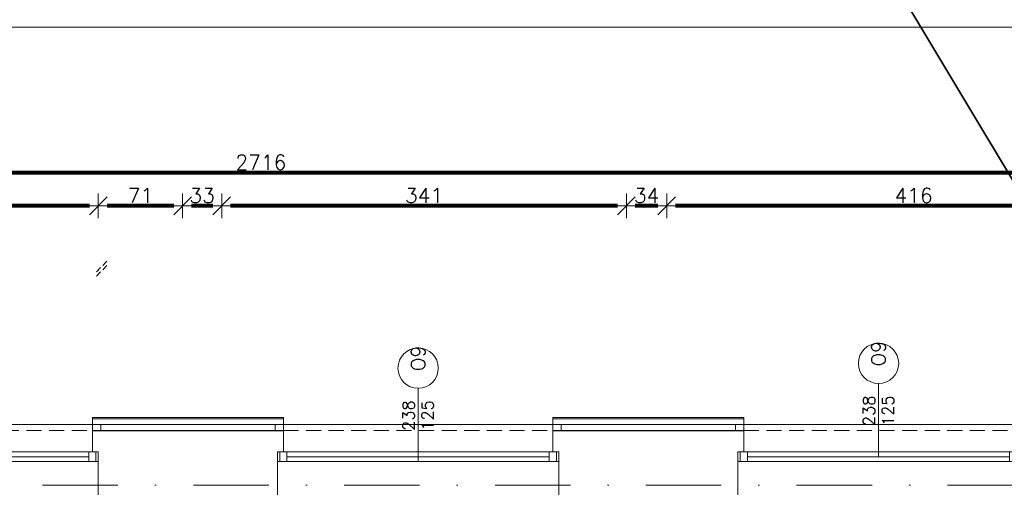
# Model space of a CAD drawing. Header units: metres. Extents: x 7408630 to 15602436, y 5561464 to 13303678.
# Tile 31 of 123: x 7412154 to 7412984, y 5564133 to 5564527. Entities that reach past the tile are written whole.
import ezdxf
from ezdxf.enums import TextEntityAlignment as Align

# ---------------------------------------------------------------- set-up
doc = ezdxf.new("R2010")
doc.units = ezdxf.units.M
doc.header["$MEASUREMENT"] = 0
for name, pattern in [('CARKOVANA', [7.5, 5, -2.5]), ('DASHDOT', [25.4, 12.7, -6.35, 0, -6.35]), ('HIDDEN', [9.525, 6.35, -3.175])]:
    doc.linetypes.add(name, pattern=pattern)
for name, color, linetype, lineweight in [('!! 0_ Istn-sciany', 3, 'Continuous', 30), ('!! 0_Opis_okna', 8, 'Continuous', 15), ('!! 0_Opis_pom', 9, 'Continuous', 13), ('!! 0_Osie', 1, 'DASHDOT', 13), ('!! 1_ tynk zewn  - nowy', 21, 'Continuous', 20), ('!! 1_OPIS POM NOWE', 140, 'Continuous', 5), ('!! 2_ remont Ocieplenie', 4, 'ZIGZAG', 5), ('!! wymiary osi', 250, 'Continuous', 5), ('0-osie-liniA', 14, 'DASHDOT', 5), ('Granica', 112, 'Continuous', 80), ('Istn-cienka', 4, 'Continuous', 9), ('Istn-okna', 6, 'Continuous', 13), ('Istn-sciany', 3, 'Continuous', 20), ('Istn-widok', 1, 'Continuous', 15)]:
    doc.layers.add(name, color=color, linetype=linetype, lineweight=lineweight)
doc.layers.add('!! 0_ramki', color=66, linetype='Continuous', lineweight=9, plot=False)
doc.layers.add('!! UWAGI', color=14, linetype='Continuous', lineweight=35, plot=False)
doc.layers.add('!! 1_Wyburzenia', color=252, linetype='CARKOVANA', lineweight=13, true_color=0x696969)
doc.styles.add('50', font='ROMANS.shx', dxfattribs={"width": 0.8, "oblique": 10, "height": 10})
doc.styles.add('ARCHETYP', font='romans.shx', dxfattribs={"height": 15})
doc.styles.add('ARIAL', font='tahoma.ttf')
doc.styles.add('TXT', font='simplex.shx')
doc.linetypes.add('ZIGZAG', pattern='A,0.00254,-5.08,[131,ltypeshp.shx,S=5.08,R=0,X=-5.08,Y=0],-10.16,[131,ltypeshp.shx,S=5.08,R=180,X=5.08,Y=0],-5.08', length=20.32254)
doc.dimstyles.new('DIM50', dxfattribs={"dimscale": 5, "dimtxt": 2, "dimasz": 1, "dimexe": 0, "dimexo": 0, "dimgap": 0.5, "dimtad": 1, "dimdec": 4, "dimrnd": 0.5, "dimdsep": 46, "dimtxsty": 'TXT', "dimblk": 'TICK1', "dimblk1": 'TICK1', "dimblk2": 'TICK1', "dimsah": 1, "dimcen": 0, "dimse1": 1, "dimse2": 1, "dimclrd": 1, "dimclre": 7, "dimclrt": 9, "dimadec": 0, "dimazin": 0, "dimtfac": 1, "dimtdec": 4, "dimtmove": 2, "dimatfit": 3, "dimldrblk": 'TICK1', "dimfxl": 1, "dimtolj": 1, "dimarcsym": 0})

# ---------------------------------------------------------------- blocks, each defined once
blk = doc.blocks.new('okno 2')
at = {"layer": 'Istn-cienka', "linetype": 'HIDDEN', "ltscale": 2}
for points in [[(48366.98, -198652.56), (48593.98, -198652.56)], [(48598.98, -198709.56), (48361.98, -198709.56)]]:
    blk.add_lwpolyline(points, dxfattribs=at)
at = {"layer": 'Istn-okna'}
for points in [[(48598.98, -198670.56), (48361.98, -198670.56)], [(48598.98, -198678.56), (48361.98, -198678.56)], [(48590.98, -198674.56), (48369.98, -198674.56)]]:
    blk.add_lwpolyline(points, dxfattribs=at)
for points in [[(48369.98, -198670.56), (48363.98, -198670.56), (48363.98, -198678.56), (48369.98, -198678.56)], [(48596.98, -198670.56), (48590.98, -198670.56), (48590.98, -198678.56), (48596.98, -198678.56)]]:
    blk.add_lwpolyline(points, close=True, dxfattribs=at)
at = {"layer": 'Istn-sciany'}
for points in [[(48366.98, -198670.56), (48366.98, -198652.56)], [(48593.98, -198670.56), (48593.98, -198652.56)], [(48366.98, -198670.56), (48361.98, -198670.56)], [(48361.98, -198678.56), (48361.98, -198670.56)], [(48598.98, -198670.56), (48593.98, -198670.56)], [(48598.98, -198678.56), (48598.98, -198670.56)], [(48361.98, -198678.56), (48361.98, -198709.56)], [(48598.98, -198678.56), (48598.98, -198709.56)]]:
    blk.add_lwpolyline(points, dxfattribs=at)
at = {"layer": 'Istn-widok'}
for points in [[(48359.98, -198647.56), (48600.98, -198647.56)], [(48359.98, -198652.56), (48359.98, -198647.56)], [(48600.98, -198652.56), (48600.98, -198647.56)], [(48354.98, -198709.56), (48354.98, -198714.56)], [(48605.98, -198714.56), (48354.98, -198714.56)], [(48605.98, -198709.56), (48605.98, -198714.56)]]:
    blk.add_lwpolyline(points, dxfattribs=at)
blk = doc.blocks.new('BLOK OSI')
at = {"layer": '0-osie-liniA', "ltscale": 5}
blk.add_lwpolyline([(48624.30568, -197562.0883), (53810.60983, -197562.0883)], dxfattribs=at)
blk = doc.blocks.new('1_ok-opis')
blk.add_line((0, 111.61), (0, 50))
blk.add_circle((0, 128.61), 17)
at = {"style": '50', "oblique": 10, "width": 0.8}
for tag, rotation, p in [('NR', 90, (0, 128.61)), ('NR', 270, (0, 128.61)), ('SZEROKOŚĆ', 90, (-8, 78.29)), ('WYSOKOŚĆ', 270, (-8, 78.29)), ('WYSOKOŚĆ', 90, (8, 78.29)), ('SZEROKOŚĆ', 270, (8, 78.29))]:
    blk.add_attdef(tag, text='', height=10, rotation=rotation, dxfattribs=at).set_placement(p, align=Align.MIDDLE)
blk = doc.blocks.new('TICK1')
at = {"color": 0}
for p, q in [((0, -1.4), (0, 1.4)), ((0, 0), (-1, 0))]:
    blk.add_line(p, q, dxfattribs=at)
at = {"color": 2}
blk.add_line((-1, -1), (1, 1), dxfattribs=at)
blk = doc.blocks.new('*D734')
at = {"layer": '!! wymiary osi', "color": 1, "lineweight": -2, "transparency": 16777216}
blk.add_line((74381.92, -197237.38), (71680.92, -197237.38), dxfattribs=at)
at = {"layer": 'DEFPOINTS', "color": 0, "transparency": 16777216}
for p in [(71673.42, -197237.38), (71673.42, -197443.59), (74389.42, -197443.59)]:
    blk.add_point(p, dxfattribs=at)
at = {"layer": '!! wymiary osi', "color": 1, "lineweight": -2, "transparency": 16777216, "xscale": 7.5, "yscale": 7.5, "zscale": 7.5, "rotation": 180}
blk.add_blockref('TICK1', (71673.42, -197237.38), dxfattribs=at)
at = {"layer": '!! wymiary osi', "color": 1, "lineweight": -2, "transparency": 16777216, "xscale": 7.5, "yscale": 7.5, "zscale": 7.5}
blk.add_blockref('TICK1', (74389.42, -197237.38), dxfattribs=at)
at = {"layer": '!! wymiary osi', "color": 9, "transparency": 16777216, "insert": (73031.42, -197228.63), "char_height": 12.5, "attachment_point": 5, "style": 'TXT'}
blk.add_mtext('\\A1;2716', dxfattribs=at)
blk = doc.blocks.new('*D739')
at = {"layer": '!! wymiary osi', "color": 1, "lineweight": -2, "transparency": 16777216}
blk.add_line((73781.92, -197265.28), (73380.92, -197265.28), dxfattribs=at)
at = {"layer": 'DEFPOINTS', "color": 0, "transparency": 16777216}
for p in [(73373.42, -197265.28), (73373.42, -197511.59), (73789.42, -197511.59)]:
    blk.add_point(p, dxfattribs=at)
at = {"layer": '!! wymiary osi', "color": 1, "lineweight": -2, "transparency": 16777216, "xscale": 7.5, "yscale": 7.5, "zscale": 7.5, "rotation": 180}
blk.add_blockref('TICK1', (73373.42, -197265.28), dxfattribs=at)
at = {"layer": '!! wymiary osi', "color": 1, "lineweight": -2, "transparency": 16777216, "xscale": 7.5, "yscale": 7.5, "zscale": 7.5}
blk.add_blockref('TICK1', (73789.42, -197265.28), dxfattribs=at)
at = {"layer": '!! wymiary osi', "color": 9, "transparency": 16777216, "insert": (73581.42, -197256.53), "char_height": 12.5, "attachment_point": 5, "style": 'TXT'}
blk.add_mtext('\\A1;416', dxfattribs=at)
blk = doc.blocks.new('*D740')
at = {"layer": '!! wymiary osi', "color": 1, "lineweight": -2, "transparency": 16777216}
blk.add_line((73365.92, -197265.28), (73346.92, -197265.28), dxfattribs=at)
at = {"layer": 'DEFPOINTS', "color": 0, "transparency": 16777216}
for p in [(73339.42, -197265.28), (73339.42, -197511.59), (73373.42, -197511.59)]:
    blk.add_point(p, dxfattribs=at)
at = {"layer": '!! wymiary osi', "color": 1, "lineweight": -2, "transparency": 16777216, "xscale": 7.5, "yscale": 7.5, "zscale": 7.5, "rotation": 180}
blk.add_blockref('TICK1', (73339.42, -197265.28), dxfattribs=at)
at = {"layer": '!! wymiary osi', "color": 1, "lineweight": -2, "transparency": 16777216, "xscale": 7.5, "yscale": 7.5, "zscale": 7.5}
blk.add_blockref('TICK1', (73373.42, -197265.28), dxfattribs=at)
at = {"layer": '!! wymiary osi', "color": 9, "transparency": 16777216, "insert": (73356.42, -197256.53), "char_height": 12.5, "attachment_point": 5, "style": 'TXT'}
blk.add_mtext('\\A1;34', dxfattribs=at)
blk = doc.blocks.new('*D741')
at = {"layer": '!! wymiary osi', "color": 1, "lineweight": -2, "transparency": 16777216}
blk.add_line((73331.92, -197265.28), (73005.92, -197265.28), dxfattribs=at)
at = {"layer": 'DEFPOINTS', "color": 0, "transparency": 16777216}
for p in [(72998.42, -197265.28), (72998.42, -197511.59), (73339.42, -197511.59)]:
    blk.add_point(p, dxfattribs=at)
at = {"layer": '!! wymiary osi', "color": 1, "lineweight": -2, "transparency": 16777216, "xscale": 7.5, "yscale": 7.5, "zscale": 7.5, "rotation": 180}
blk.add_blockref('TICK1', (72998.42, -197265.28), dxfattribs=at)
at = {"layer": '!! wymiary osi', "color": 1, "lineweight": -2, "transparency": 16777216, "xscale": 7.5, "yscale": 7.5, "zscale": 7.5}
blk.add_blockref('TICK1', (73339.42, -197265.28), dxfattribs=at)
at = {"layer": '!! wymiary osi', "color": 9, "transparency": 16777216, "insert": (73168.92, -197256.53), "char_height": 12.5, "attachment_point": 5, "style": 'TXT'}
blk.add_mtext('\\A1;341', dxfattribs=at)
blk = doc.blocks.new('*D742')
at = {"layer": '!! wymiary osi', "color": 1, "lineweight": -2, "transparency": 16777216}
blk.add_line((72990.92, -197265.28), (72972.92, -197265.28), dxfattribs=at)
at = {"layer": 'DEFPOINTS', "color": 0, "transparency": 16777216}
for p in [(72965.42, -197265.28), (72965.42, -197511.59), (72998.42, -197511.59)]:
    blk.add_point(p, dxfattribs=at)
at = {"layer": '!! wymiary osi', "color": 1, "lineweight": -2, "transparency": 16777216, "xscale": 7.5, "yscale": 7.5, "zscale": 7.5, "rotation": 180}
blk.add_blockref('TICK1', (72965.42, -197265.28), dxfattribs=at)
at = {"layer": '!! wymiary osi', "color": 1, "lineweight": -2, "transparency": 16777216, "xscale": 7.5, "yscale": 7.5, "zscale": 7.5}
blk.add_blockref('TICK1', (72998.42, -197265.28), dxfattribs=at)
at = {"layer": '!! wymiary osi', "color": 9, "transparency": 16777216, "insert": (72981.92, -197256.53), "char_height": 12.5, "attachment_point": 5, "style": 'TXT'}
blk.add_mtext('\\A1;33', dxfattribs=at)
blk = doc.blocks.new('*D743')
at = {"layer": '!! wymiary osi', "color": 1, "lineweight": -2, "transparency": 16777216}
blk.add_line((72957.92, -197265.28), (72901.92, -197265.28), dxfattribs=at)
at = {"layer": 'DEFPOINTS', "color": 0, "transparency": 16777216}
for p in [(72894.42, -197265.28), (72894.42, -197511.59), (72965.42, -197511.59)]:
    blk.add_point(p, dxfattribs=at)
at = {"layer": '!! wymiary osi', "color": 1, "lineweight": -2, "transparency": 16777216, "xscale": 7.5, "yscale": 7.5, "zscale": 7.5, "rotation": 180}
blk.add_blockref('TICK1', (72894.42, -197265.28), dxfattribs=at)
at = {"layer": '!! wymiary osi', "color": 1, "lineweight": -2, "transparency": 16777216, "xscale": 7.5, "yscale": 7.5, "zscale": 7.5}
blk.add_blockref('TICK1', (72965.42, -197265.28), dxfattribs=at)
at = {"layer": '!! wymiary osi', "color": 9, "transparency": 16777216, "insert": (72929.92, -197256.53), "char_height": 12.5, "attachment_point": 5, "style": 'TXT'}
blk.add_mtext('\\A1;71', dxfattribs=at)
blk = doc.blocks.new('*D744')
at = {"layer": '!! wymiary osi', "color": 1, "lineweight": -2, "transparency": 16777216}
blk.add_line((72886.92, -197265.28), (72664.92, -197265.28), dxfattribs=at)
at = {"layer": 'DEFPOINTS', "color": 0, "transparency": 16777216}
for p in [(72657.42, -197265.28), (72657.42, -197511.59), (72894.42, -197511.59)]:
    blk.add_point(p, dxfattribs=at)
at = {"layer": '!! wymiary osi', "color": 1, "lineweight": -2, "transparency": 16777216, "xscale": 7.5, "yscale": 7.5, "zscale": 7.5, "rotation": 180}
blk.add_blockref('TICK1', (72657.42, -197265.28), dxfattribs=at)
at = {"layer": '!! wymiary osi', "color": 1, "lineweight": -2, "transparency": 16777216, "xscale": 7.5, "yscale": 7.5, "zscale": 7.5}
blk.add_blockref('TICK1', (72894.42, -197265.28), dxfattribs=at)
at = {"layer": '!! wymiary osi', "color": 9, "transparency": 16777216, "insert": (72775.92, -197256.53), "char_height": 12.5, "attachment_point": 5, "style": 'TXT'}
blk.add_mtext('\\A1;237', dxfattribs=at)
blk = doc.blocks.new('A$C9c944097')
at = {"layer": '!! 0_ Istn-sciany'}
for p, q in [((1512.5, -3076.47213), (1673.5, -3076.47213)), ((1900.5, -3076.47213), (2061.5, -3076.47213))]:
    blk.add_line(p, q, dxfattribs=at)
at = {"layer": '!! 0_ramki'}
blk.add_lwpolyline([(-371.78226, -2736.72437), (3828.21774, -2736.72437), (3828.21774, -5706.72437), (-371.78226, -5706.72437)], close=True, dxfattribs=at)
at = {"layer": '!! 1_ tynk zewn  - nowy'}
for points in [[(1512.5, -3065.47213), (1673.5, -3065.47213)], [(1512.5, -3076.47213), (1512.5, -3065.47213)], [(1512.5, -3066.47213), (1673.5, -3066.47213)], [(1673.5, -3076.47213), (1673.5, -3065.47213)], [(1900.5, -3065.47213), (2061.5, -3065.47213)], [(1900.5, -3076.47213), (1900.5, -3065.47213)], [(1900.5, -3066.47213), (2061.5, -3066.47213)], [(2061.5, -3076.47213), (2061.5, -3065.47213)]]:
    blk.add_lwpolyline(points, dxfattribs=at)
at = {"layer": '!! 1_Wyburzenia'}
for points in [[(1524.70948, -2933.8107), (1514.36364, -2944.15654)], [(1524.70948, -2937.51732), (1514.36364, -2947.86316)]]:
    blk.add_lwpolyline(points, dxfattribs=at)
at = {"layer": '!! 2_ remont Ocieplenie', "linetype": 'ZIGZAG', "ltscale": 0.75}
for points in [[(1512.5, -3071.47213), (1673.5, -3071.47213)], [(1900.5, -3071.47213), (2061.5, -3071.47213)]]:
    blk.add_lwpolyline(points, dxfattribs=at)
at = {"layer": '!! UWAGI'}
blk.add_lwpolyline([(2446.5, -3129.47213), (1809.55285, -2068.56439), (2210.68789, -2068.56439)], dxfattribs=at)
at = {"layer": '!! 0_Opis_okna'}
ref = blk.add_blockref('1_ok-opis', (2175, -3148.47213), dxfattribs=at)
ref.add_attrib('WYSOKOŚĆ', '125', dxfattribs={"layer": '0', "height": 10, "rotation": 90, "style": 'ARCHETYP'}).set_placement((2183, -3059.75172), align=Align.MIDDLE)
ref.add_attrib('SZEROKOŚĆ', '238', dxfattribs={"layer": '0', "height": 10, "rotation": 90, "style": 'ARCHETYP'}).set_placement((2167, -3059.85481), align=Align.MIDDLE)
ref.add_attrib('NR', 'O9', dxfattribs={"layer": '0', "height": 12, "rotation": 90, "style": 'ARCHETYP'}).set_placement((2175, -3011.57068), align=Align.MIDDLE)
ref = blk.add_blockref('1_ok-opis', (1787, -3152.47213), dxfattribs=at)
ref.add_attrib('WYSOKOŚĆ', '125', dxfattribs={"layer": '0', "height": 10, "rotation": 90, "style": 'ARCHETYP'}).set_placement((1795, -3063.75172), align=Align.MIDDLE)
ref.add_attrib('SZEROKOŚĆ', '238', dxfattribs={"layer": '0', "height": 10, "rotation": 90, "style": 'ARCHETYP'}).set_placement((1779, -3063.85481), align=Align.MIDDLE)
ref.add_attrib('NR', 'O9', dxfattribs={"layer": '0', "height": 12, "rotation": 90, "style": 'ARCHETYP'}).set_placement((1787, -3015.57068), align=Align.MIDDLE)
at = {"layer": '!! 0_Osie'}
blk.add_blockref('BLOK OSI', (-48933.21142, 194439.57635), dxfattribs=at)
for p in [(-47081.48171, 195576.08898), (-46693.48171, 195576.08898), (-46305.48171, 195576.08898)]:
    blk.add_blockref('okno 2', p)
at = {"layer": '!! 0_Opis_pom', "ltscale": 0.7, "style": 'ARIAL'}
for tag, p in [('B2,14', (2497.12282, -23.97252)), ('B2,12', (1965.56932, -35.77631)), ('B2,11', (1692.08817, -60.77765)), ('B2,16', (3818.15438, -63.71828)), ('B2,19.1', (5324.74708, -87.92078)), ('B2,17', (4129.82322, -93.25972)), ('B2,10', (1351.71035, -111.25665)), ('B2,15', (3189.46558, -109.69496)), ('B2,13', (2272.99389, -121.89624)), ('A2,5', (1075.52681, -127.78965)), ('B2,18', (4545.51277, -234.12017)), ('B2,19', (5775.76711, -239.42159)), ('A2,4', (318.83322, -329.3265)), ('A2.1', (994.53557, -353.44633)), ('B2.7', (3171.3557, -458.01164)), ('A2.2', (994.53557, -692.67095)), ('B2.2', (3599.26223, -690.3637)), ('B2,21', (4593.23787, -912.69388)), ('A2.3', (455.44717, -940.66614)), ('B2,9', (1798.58924, -939.09545)), ('B2,4', (3116.67143, -940.65712)), ('B2,3', (3297.35823, -941.16418)), ('B2,8', (2517.28573, -960.07338)), ('B2,20', (5834.09772, -965.70749)), ('B2.1', (3927.81794, -970.24709)), ('B2,5', (3309.56672, -1129.12418)), ('B2,6', (3122.36837, -1171.43557)), ('C2,2', (3435.86614, -1487.77973)), ('C2,1', (3957.73656, -2408.10352)), ('C2,3', (3457.72791, -2555.15039)), ('D1,1', (2554.19917, -3205.91504)), ('C2,4', (3866.78124, -3285.77383)), ('D1,4', (1780.27581, -3366.18103)), ('D1,6', (1380.86316, -3373.10994)), ('D1,3', (2098.36626, -3546.18257)), ('C2,5', (3178.15957, -3610.67242)), ('D1,5', (1914.6928, -3621.18339)), ('D1,2', (2201.15492, -3794.18451)), ('D1,7', (477.95048, -4408.76849)), ('D1,8', (338.43039, -4834.32895))]:
    blk.add_attdef(tag, text='', height=11.968, dxfattribs=at).set_placement(p, align=Align.MIDDLE_CENTER)
at = {"layer": '!! 1_OPIS POM NOWE', "style": 'ARIAL'}
for tag, p in [('C2.5B', (3593.7377, -3168.5911)), ('C2,5C', (3526.78796, -3281.02046)), ('C2.4', (3997.15534, -3347.99835)), ('E2,2', (2945.33506, -3413.31629)), ('C2,5A', (3566.4961, -3615.37865)), ('E2.9', (3984.52714, -3783.77287)), ('E2.7', (4645.53364, -3784.14655)), ('D1,2', (2903.25587, -3794.18451)), ('E2.2', (3405.83089, -4049.74196)), ('E2.8', (4380.36687, -4058.97571)), ('E2.6', (5154.87983, -4066.29138)), ('E2.1', (4427.07303, -4318.94156)), ('E2,3', (3401.59976, -4465.83792)), ('E2.4', (3758.95342, -4705.0924)), ('E2.5', (5238.11734, -4786.79525))]:
    blk.add_attdef(tag, text='', height=11.968, dxfattribs=at).set_placement(p, align=Align.MIDDLE_CENTER)
at = {"layer": '!! wymiary osi'}
for base, p1, p2, picture, middle in [((296.5, -2859.26762), (3012.5, -3065.47213), (296.5, -3065.47213), '*D734', (1654.5, -2850.51762)), ((1280.5, -2887.16659), (1517.5, -3133.47213), (1280.5, -3133.47213), '*D744', (1399, -2878.41659)), ((1517.5, -2887.16659), (1588.5, -3133.47213), (1517.5, -3133.47213), '*D743', (1553, -2878.41659)), ((1588.5, -2887.16659), (1621.5, -3133.47213), (1588.5, -3133.47213), '*D742', (1605, -2878.41659)), ((1621.5, -2887.16659), (1962.5, -3133.47213), (1621.5, -3133.47213), '*D741', (1792, -2878.41659)), ((1962.5, -2887.16659), (1996.5, -3133.47213), (1962.5, -3133.47213), '*D740', (1979.5, -2878.41659)), ((1996.5, -2887.16659), (2412.5, -3133.47213), (1996.5, -3133.47213), '*D739', (2204.5, -2878.41659))]:
    dim = blk.add_linear_dim(base=base, p1=p1, p2=p2, dimstyle='DIM50', dxfattribs=at)
    dim.commit()
    dim.dimension.update_dxf_attribs({"geometry": picture, "text_midpoint": middle, "insert": (-71376.92327, 194378.11618)})

msp = doc.modelspace()

# ---------------------------------------------------------------- block references
at = {"layer": 'Granica'}
msp.add_blockref('A$C9c944097', (7410702.59401, 5567256.9858), dxfattribs=at)

doc.saveas('drawing.dxf')
